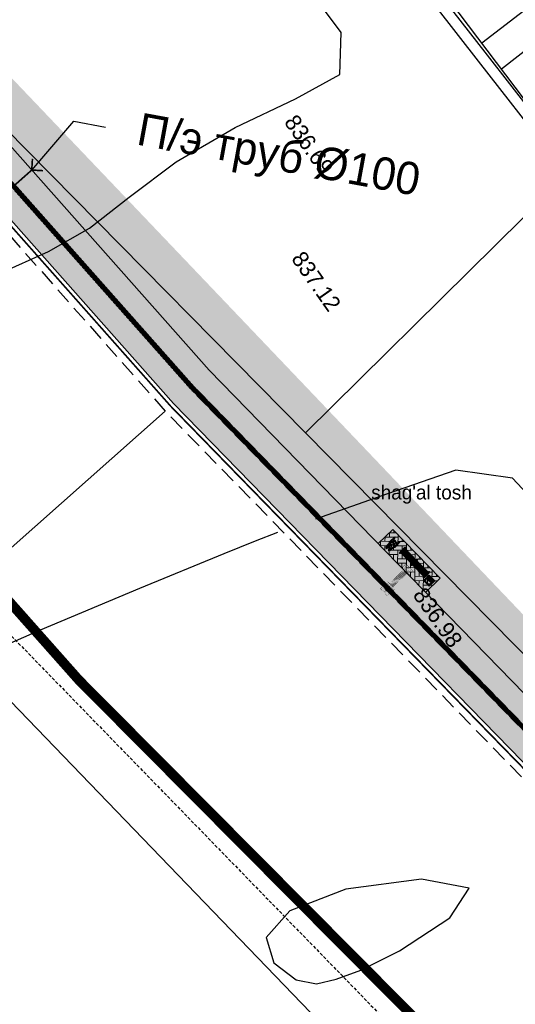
# Model space of a CAD drawing. Header units: millimetres. Extents: x 405709 to 406552, y 4254722 to 4255885.
# Tile 17 of 48: x 406237 to 406268, y 4255004 to 4255064. Entities that reach past the tile are written whole.
import ezdxf
from ezdxf import colors
from ezdxf.entities.mleader import LeaderData, LeaderLine
from ezdxf.enums import TextEntityAlignment as Align
from ezdxf.math import Vec2, Vec3

# ---------------------------------------------------------------- set-up
doc = ezdxf.new("R2010")
doc.units = ezdxf.units.MM
doc.header["$LTSCALE"] = 0.5
for name, pattern in [('ACAD_ISO09W100', [45, 24, -3, 6, -3, 6, -3]), ('CONTI', [0]), ('Штриховая 1 к 2', [3, 2, -1])]:
    doc.linetypes.add(name, pattern=pattern)
for name, color, linetype in [('(007) Здания', 7, 'Continuous'), ('(031) Горизонтали', 42, 'Continuous'), ('(037) Контуры', 7, 'Continuous'), ('PI_OTDEFAULT', 172, 'CONTI'), ('PLEPO', 8, 'Continuous'), ('Трассы.Дискретная модель', 7, 'Continuous'), ('Трассы.Разбивка', 7, 'Continuous'), ('ЦММ (0).Тексты', 7, 'Continuous')]:
    doc.layers.add(name, color=color, linetype=linetype)
for name, color, linetype, lineweight in [('(032) Горизонтали утолщенные', 32, 'Continuous', 30), ('.', 7, 'Continuous', 15), ('OBORUDOVANIE', 251, 'Continuous', 5)]:
    doc.layers.add(name, color=color, linetype=linetype, lineweight=lineweight)
doc.styles.add('BM-431', font='txt')
doc.styles.add('IndorSoft_Drafting_type_A_00CC', font='IndorSoftDraftingTypeA.ttf', dxfattribs={"height": 0.2})
doc.linetypes.add('ограждение2', pattern='A,6.35,-2.54,[132,ltypeshp.shx,S=2.54,R=0,X=-2.54,Y=0],-2.54,25.4', length=36.83)

# ---------------------------------------------------------------- blocks, each defined once
blk = doc.blocks.new('вааоолшаеолеашл')
at = {"color": 5, "const_width": 0.1}
for points in [[(405817.731, 4255730.33), (405817.24, 4255729.839), (405816.75, 4255730.33)], [(405817.24, 4255729.839), (405817.24, 4255726.839)], [(405817.731, 4255726.348), (405817.24, 4255726.839), (405816.75, 4255726.348)]]:
    blk.add_lwpolyline(points, dxfattribs=at)
blk = doc.blocks.new('парпорпо')
at = {"layer": 'PLEPO', "color": 0}
for p, q in [((13253, -118, -454), (13733, -118, -454)), ((13253, -144, -454), (13624, -144, -454)), ((13253, -690, -454), (13647, -690, -454)), ((13253, -715, -454), (13812, -715, -454)), ((13285, -99, -454), (13780, -99, -454)), ((13285, -734, -454), (13780, -734, -454)), ((13331, -161, -454), (13331, -192, -454)), ((13331, -161, -454), (13444, -161, -454)), ((13331, -192, -454), (13444, -192, -454)), ((13331, -673, -454), (13331, -641, -454)), ((13331, -641, -454), (13444, -641, -454)), ((13331, -673, -454), (13444, -673, -454)), ((13444, -161, -454), (13444, -192, -454)), ((13444, -164, -454), (13589, -164, -454)), ((13444, -189, -454), (13565, -189, -454)), ((13444, -673, -454), (13444, -641, -454)), ((13444, -645, -454), (13567, -645, -454)), ((13444, -670, -454), (13603, -670, -454)), ((13477, -189, -454), (13457, -420, -454)), ((13457, -420, -454), (13477, -645, -454)), ((13507, -144, -454), (13507, -164, -454)), ((13507, -670, -454), (13507, -690, -454)), ((13532, -144, -454), (13532, -164, -454)), ((13532, -670, -454), (13532, -690, -454)), ((13555, -189, -454), (13554, -202, -454)), ((13554, -636, -454), (13555, -645, -454)), ((13610, -676, -454), (13611, -676, -454)), ((13610, -676, -454), (13610, -676, -454)), ((13684, -202, -454), (13916, -202, -454)), ((13707, -632, -454), (13916, -632, -454)), ((13813, -157, -454), (13916, -157, -454)), ((13862, -676, -454), (13916, -676, -454)), ((13916, -157, -454), (13916, -202, -454)), ((13916, -164, -454), (14315, -164, -454)), ((13916, -189, -454), (14234, -189, -454)), ((13916, -676, -454), (13916, -632, -454)), ((13916, -645, -454), (14234, -645, -454)), ((13916, -670, -454), (14315, -670, -454)), ((13997, -362, -454), (13997, -362, -454)), ((13997, -362, -454), (13999, -472, -454)), ((14003, -189, -454), (14001, -250, -454)), ((14001, -561, -454), (14003, -645, -454)), ((14236, -189, -454), (14236, -255, -454)), ((14236, -334, -454), (14236, -352, -454)), ((14236, -352, -454), (14363, -352, -454)), ((14236, -496, -454), (14236, -482, -454)), ((14236, -482, -454), (14363, -482, -454)), ((14236, -645, -454), (14236, -567, -454)), ((14313, -189, -454), (14361, -189, -454)), ((14313, -645, -454), (14361, -645, -454)), ((14315, -164, -454), (14315, -189, -454)), ((14315, -670, -454), (14315, -645, -454)), ((14361, -189, -454), (14361, -259, -454)), ((14361, -328, -454), (14361, -352, -454)), ((14361, -501, -454), (14361, -482, -454)), ((14361, -645, -454), (14361, -573, -454))]:
    blk.add_line(p, q, dxfattribs=at)
at = {"layer": 'PLEPO', "color": 0, "elevation": -454}
blk.add_lwpolyline([(13477, -291), (13475, -541), (13500, -589), (13541, -627), (13595, -664), (13621, -684), (13669, -695), (13747, -701), (13795, -712), (13836, -724), (13873, -710), (13881, -695), (13853, -667), (13827, -658), (13778, -661), (13730, -647), (13689, -621), (13667, -598), (13724, -592), (13775, -584), (13859, -575), (13936, -569), (13956, -558), (14028, -564), (14096, -566), (14191, -569), (14262, -566), (14300, -555), (14328, -569), (14349, -575), (14395, -569), (14418, -538), (14420, -515), (14406, -501), (14349, -501), (14305, -503), (14274, -506), (14211, -489), (14131, -478), (14030, -480), (13979, -466), (13919, -449), (13804, -417), (13910, -397), (14002, -360), (14045, -352), (14139, -357), (14257, -329), (14305, -329), (14337, -334), (14372, -326), (14412, -309), (14412, -289), (14389, -260), (14303, -257), (14251, -263), (14245, -254), (14176, -257), (14099, -254), (14065, -248), (14019, -257), (13956, -231), (13876, -231), (13798, -234), (13735, -234), (13687, -237), (13672, -223), (13695, -183), (13750, -165), (13818, -157), (13876, -151), (13876, -128), (13853, -114), (13827, -97), (13787, -94), (13724, -122), (13652, -128), (13586, -165), (13515, -246), (13500, -263)], close=True, dxfattribs=at)
for points in [[(13563, -346), (13532, -354), (13500, -383), (13486, -426), (13515, -466), (13543, -483), (13569, -489), (13586, -503), (13621, -498), (13638, -492), (13661, -486), (13692, -480), (13707, -463), (13718, -435), (13724, -426), (13744, -415), (13721, -403), (13721, -380), (13707, -363), (13672, -352), (13644, -349), (13632, -349), (13621, -334), (13575, -331), (13572, -340)], [(13721, -460), (13712, -509), (13678, -564), (13632, -595)], [(13672, -263), (13692, -286), (13707, -317), (13724, -349), (13724, -380)]]:
    blk.add_lwpolyline(points, dxfattribs=at)
at = {"layer": 'PLEPO', "color": 0}
for centre in [(13253, -131, -454), (13253, -703, -454)]:
    blk.add_arc(centre, 12.7, 90, 270, dxfattribs=at)
blk = doc.blocks.new('апрапр')
at = {"layer": 'OBORUDOVANIE', "color": 168, "lineweight": 5}
for p, q in [((-342350, 27223), (-335150, 27223)), ((-342350, 26803), (-335150, 26803)), ((-342350, 26683), (-335150, 26683)), ((-327650, 27223), (-334850, 27223)), ((-327650, 26803), (-334850, 26803)), ((-327650, 26683), (-334850, 26683)), ((-342350, 26263), (-335150, 26263)), ((-342350, 26143), (-335150, 26143)), ((-342350, 25723), (-335150, 25723)), ((-342350, 25603), (-335150, 25603)), ((-342350, 25183), (-335150, 25183)), ((-342350, 25063), (-335150, 25063)), ((-342350, 24643), (-335150, 24643)), ((-327650, 26263), (-334850, 26263)), ((-327650, 26143), (-334850, 26143)), ((-327650, 25723), (-334850, 25723)), ((-327650, 25603), (-334850, 25603)), ((-327650, 25183), (-334850, 25183)), ((-327650, 25063), (-334850, 25063)), ((-327650, 24643), (-334850, 24643))]:
    blk.add_line(p, q, dxfattribs=at)
for points in [[(-342650, 27523), (-342680, 27523, 0.4142136), (-342800, 27403), (-342800, 24463, 0.4142136), (-342680, 24343), (-342650, 24343)], [(-342200, 27223), (-342200, 27403, 0.4142136), (-342320, 27523), (-342350, 27523)], [(-335150, 27523), (-335180, 27523, 0.4142136), (-335300, 27403), (-335300, 27223)], [(-334700, 27223), (-334700, 27403, 0.4142136), (-334820, 27523), (-334850, 27523)], [(-327650, 27523), (-327680, 27523, 0.4142136), (-327800, 27403), (-327800, 27223)], [(-327350, 24343), (-327320, 24343, 0.4142136), (-327200, 24463), (-327200, 27403, 0.4142136), (-327320, 27523), (-327350, 27523)], [(-342350, 24343), (-342320, 24343, 0.4142136), (-342200, 24463), (-342200, 24643)], [(-335300, 24643), (-335300, 24463, 0.4142136), (-335180, 24343), (-335150, 24343)], [(-334850, 24343), (-334820, 24343, 0.4142136), (-334700, 24463), (-334700, 24643)], [(-327800, 24643), (-327800, 24463, 0.4142136), (-327680, 24343), (-327650, 24343)]]:
    blk.add_lwpolyline(points, format="xyb", dxfattribs=at)
at = {"layer": 'OBORUDOVANIE', "color": 5, "lineweight": 15}
for points in [[(-342650, 27708), (-342650, 24158)], [(-342350, 24158), (-342350, 27708)], [(-335150, 27708), (-335150, 24158)], [(-334850, 24158), (-334850, 27708)], [(-327650, 27708), (-327650, 24158)], [(-327350, 24158), (-327350, 27708)]]:
    blk.add_lwpolyline(points, dxfattribs=at)
at = {"layer": 'OBORUDOVANIE', "color": 168, "lineweight": 5}
for points in [[(-342200, 26683), (-342200, 26803)], [(-335300, 26803), (-335300, 26683)], [(-334700, 26683), (-334700, 26803)], [(-327800, 26803), (-327800, 26683)], [(-342200, 26143), (-342200, 26263)], [(-342200, 25603), (-342200, 25723)], [(-342200, 25063), (-342200, 25183)], [(-335300, 26263), (-335300, 26143)], [(-335300, 25723), (-335300, 25603)], [(-335300, 25183), (-335300, 25063)], [(-334700, 26143), (-334700, 26263)], [(-334700, 25603), (-334700, 25723)], [(-334700, 25063), (-334700, 25183)], [(-327800, 26263), (-327800, 26143)], [(-327800, 25723), (-327800, 25603)], [(-327800, 25183), (-327800, 25063)]]:
    blk.add_lwpolyline(points, dxfattribs=at)
at = {"layer": 'OBORUDOVANIE', "color": 5, "lineweight": 15}
for centre, start, end in [((-342500, 27708), 0, 180), ((-335000, 27708), 0, 180), ((-327500, 27708), 0, 180), ((-342500, 24158), 180, 0), ((-335000, 24158), 180, 0), ((-327500, 24158), 180, 0)]:
    blk.add_arc(centre, 150, start, end, dxfattribs=at)
blk = doc.blocks.new('4')
at = {"color": 41, "true_color": 0xffd966, "const_width": 0.1}
blk.add_lwpolyline([(29483.69, 3308.67), (29483.69, 3311.67), (29480.69, 3311.67), (29480.69, 3308.67)], close=True, dxfattribs=at)
at = {"color": 41, "true_color": 0xffd966, "const_width": 0.05}
for points in [[(29481.04, 3311.42, 1), (29480.84, 3311.42, 1)], [(29480.94, 3310.7, 1), (29480.94, 3310.9, 1)], [(29480.94, 3310.07, 1), (29480.94, 3310.27, 1)], [(29481.67, 3311.42, 1), (29481.47, 3311.42, 1)], [(29481.57, 3310.7, 1), (29481.57, 3310.9, 1)], [(29481.57, 3310.07, 1), (29481.57, 3310.27, 1)], [(29482.29, 3311.42, 1), (29482.09, 3311.42, 1)], [(29482.19, 3310.7, 1), (29482.19, 3310.9, 1)], [(29482.19, 3310.07, 1), (29482.19, 3310.27, 1)], [(29482.92, 3311.42, 1), (29482.72, 3311.42, 1)], [(29482.82, 3310.7, 1), (29482.82, 3310.9, 1)], [(29482.82, 3310.07, 1), (29482.82, 3310.27, 1)], [(29483.54, 3311.42, 1), (29483.34, 3311.42, 1)], [(29483.44, 3310.7, 1), (29483.44, 3310.9, 1)], [(29483.44, 3310.07, 1), (29483.44, 3310.27, 1)], [(29480.94, 3309.45, 1), (29480.94, 3309.65, 1)], [(29480.94, 3308.82, 1), (29480.94, 3309.02, 1)], [(29481.57, 3309.45, 1), (29481.57, 3309.65, 1)], [(29481.57, 3308.82, 1), (29481.57, 3309.02, 1)], [(29482.19, 3309.45, 1), (29482.19, 3309.65, 1)], [(29482.19, 3308.82, 1), (29482.19, 3309.02, 1)], [(29482.82, 3309.45, 1), (29482.82, 3309.65, 1)], [(29482.82, 3308.82, 1), (29482.82, 3309.02, 1)], [(29483.44, 3309.45, 1), (29483.44, 3309.65, 1)], [(29483.44, 3308.82, 1), (29483.44, 3309.02, 1)]]:
    blk.add_lwpolyline(points, format="xyb", close=True, dxfattribs=at)
blk = doc.blocks.new('2')
at = {"color": 41, "true_color": 0xffd966, "const_width": 0.1}
blk.add_lwpolyline([(29473.69, 3307.14), (29473.69, 3310.14), (29470.69, 3310.14), (29470.69, 3307.14)], close=True, dxfattribs=at)
for points in [[(29473.42, 3309.84), (29470.97, 3309.84, 1), (29470.97, 3309.59), (29473.42, 3309.59, 1)], [(29473.42, 3309.3), (29470.97, 3309.3, 1), (29470.97, 3309.05), (29473.42, 3309.05, 1)], [(29473.42, 3308.76), (29470.97, 3308.76, 1), (29470.97, 3308.51), (29473.42, 3308.51, 1)], [(29473.42, 3308.22), (29470.97, 3308.22, 1), (29470.97, 3307.97), (29473.42, 3307.97, 1)], [(29473.42, 3307.68), (29470.97, 3307.68, 1), (29470.97, 3307.43), (29473.42, 3307.43, 1)]]:
    blk.add_lwpolyline(points, format="xyb", close=True, dxfattribs=at)
blk = doc.blocks.new('A$C7e9ce9f0')
at = {"layer": '.', "transparency": 33554687}
h = blk.add_hatch(dxfattribs=at)
h.set_pattern_fill('AR-HBONE', color=30, scale=0.05)
h.paths.add_polyline_path([(0, 24), (80, 24), (80, 0), (0, 0)])
at = {"layer": '.', "linetype": 'Continuous'}
h = blk.add_hatch(dxfattribs=at)
h.set_pattern_fill('ANSI31', color=256, scale=1.32)
h.set_pattern_definition([(45, (-15689.74616, 467.92073), (-0.1166726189, 0.1166726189), [])])
h.paths.add_polyline_path([(77.1, 12.6, 1), (69.1, 12.6)])
at = {"layer": '(007) Здания', "linetype": 'Continuous'}
for points in [[(68.5, 8), (77.7, 8), (77.7, 17.2), (68.5, 17.2)], [(69.1, 8.7), (77.1, 8.7), (77.1, 16.6), (69.1, 16.6)]]:
    blk.add_lwpolyline(points, close=True, dxfattribs=at)
for points in [[(69.1, 16.6), (70.3, 15.4)], [(69.9, 15), (69.1, 16.6)], [(69.6, 14.6), (69.1, 16.6)], [(69.4, 14.2), (69.1, 16.6)], [(69.3, 13.8), (69.1, 16.6)], [(70.7, 15.8), (69.1, 16.6)], [(71.2, 16.1), (69.1, 16.6)], [(71.6, 16.3), (69.1, 16.6)], [(71.9, 16.4), (69.1, 16.6)], [(69.1, 12.6), (77.1, 12.6)], [(74.3, 16.4), (77.1, 16.6)], [(74.6, 16.3), (77.1, 16.6)], [(75, 16.1), (77.1, 16.6)], [(75.5, 15.8), (77.1, 16.6)], [(77.1, 16.6), (75.9, 15.4)], [(76.3, 15), (77.1, 16.6)], [(76.5, 14.6), (77.1, 16.6)], [(76.7, 14.2), (77.1, 16.6)], [(76.9, 13.8), (77.1, 16.6)], [(69.3, 11.5), (69.1, 8.7)], [(69.4, 11.1), (69.1, 8.7)], [(69.6, 10.7), (69.1, 8.7)], [(69.9, 10.3), (69.1, 8.7)], [(69.1, 8.7), (70.3, 9.8)], [(70.7, 9.5), (69.1, 8.7)], [(71.2, 9.2), (69.1, 8.7)], [(71.6, 9), (69.1, 8.7)], [(71.9, 8.8), (69.1, 8.7)], [(74.3, 8.8), (77.1, 8.7)], [(74.6, 9), (77.1, 8.7)], [(75, 9.2), (77.1, 8.7)], [(75.5, 9.5), (77.1, 8.7)], [(77.1, 8.7), (75.9, 9.8)], [(76.3, 10.3), (77.1, 8.7)], [(76.5, 10.7), (77.1, 8.7)], [(76.7, 11.1), (77.1, 8.7)], [(76.9, 11.5), (77.1, 8.7)]]:
    blk.add_lwpolyline(points, dxfattribs=at)
blk.add_circle((73.1, 12.6), 3.96, dxfattribs=at)
at = {"color": 1, "linetype": 'Continuous'}
blk.add_lwpolyline([(0, 0), (0, 24), (80, 24), (80, 0)], dxfattribs=at)
at = {"layer": '(007) Здания', "linetype": 'Continuous', "xscale": 0.0140625, "yscale": 0.0140625, "zscale": 0.0140625, "rotation": 270}
blk.add_blockref('парпорпо', (18.2, 205.8, 6.4), dxfattribs=at)
at = {"xscale": 2, "yscale": 2, "zscale": 2, "rotation": 89.99999999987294}
for name, p in [('4', (6663.1, -58960.5)), ('2', (6663, -58946.5)), ('4', (6669.1, -58960.5)), ('2', (6663, -58952.5)), ('2', (6663, -58958.5)), ('4', (6663.1, -58990.5)), ('2', (6663, -58964.5)), ('4', (6669.1, -58990.5)), ('4', (6663.1, -58996.5)), ('4', (6669.1, -58996.5))]:
    blk.add_blockref(name, p, dxfattribs=at)
at = {"layer": 'OBORUDOVANIE', "color": 2, "lineweight": 9, "xscale": 0.00264, "yscale": 0.00264, "zscale": 0.00264}
blk.add_blockref('апрапр', (930.1, -53.3), dxfattribs=at)
blk = doc.blocks.new('*U154')
at = {"xscale": 0.1049999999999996, "yscale": 0.1049999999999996, "zscale": 0.1049999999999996, "rotation": 179.9999999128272}
blk.add_blockref('2', (3094.738, 347.407), dxfattribs=at)
blk = doc.blocks.new('*U155')
at = {"color": 0, "linetype": 'ByBlock', "lineweight": -2, "transparency": 16777216}
for p, rotation in [((406236.865, 4255054.106), 311.5471086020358), ((406237.078, 4255053.867), 311.5471086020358), ((406237.29, 4255053.627), 311.5471086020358), ((406237.502, 4255053.388), 311.5471086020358), ((406237.714, 4255053.148), 311.5471086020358), ((406237.927, 4255052.909), 311.5471086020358), ((406238.139, 4255052.669), 311.5471086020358), ((406238.351, 4255052.43), 311.5471086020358), ((406238.563, 4255052.19), 311.5471086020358), ((406238.775, 4255051.951), 311.5471086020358), ((406238.988, 4255051.711), 311.5471086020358), ((406239.2, 4255051.472), 311.5471086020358), ((406239.412, 4255051.232), 311.5471086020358), ((406239.624, 4255050.993), 311.5471086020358), ((406239.837, 4255050.753), 311.5471086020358), ((406240.049, 4255050.514), 311.5471086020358), ((406240.261, 4255050.274), 311.5471086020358), ((406240.473, 4255050.035), 311.5471086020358), ((406240.686, 4255049.795), 311.5471086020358), ((406240.898, 4255049.556), 311.5471086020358), ((406241.11, 4255049.316), 311.5471086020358), ((406241.322, 4255049.077), 311.5471086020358), ((406241.535, 4255048.837), 311.5471086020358), ((406241.747, 4255048.598), 311.5471086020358), ((406241.959, 4255048.358), 311.5471086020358), ((406242.171, 4255048.119), 311.5471086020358), ((406242.383, 4255047.879), 311.5471086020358), ((406242.596, 4255047.64), 311.5471086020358), ((406242.808, 4255047.4), 311.5471086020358), ((406243.02, 4255047.161), 311.5471086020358), ((406243.232, 4255046.921), 311.5471086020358), ((406243.445, 4255046.682), 311.5471086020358), ((406243.657, 4255046.442), 311.5471086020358), ((406243.869, 4255046.203), 311.5471086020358), ((406244.081, 4255045.963), 311.5471086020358), ((406244.294, 4255045.724), 311.5471086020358), ((406244.506, 4255045.485), 311.5471086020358), ((406244.718, 4255045.245), 311.5471086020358), ((406244.93, 4255045.006), 311.5471086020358), ((406245.143, 4255044.766), 311.5471086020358), ((406245.355, 4255044.527), 311.5471086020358), ((406245.567, 4255044.287), 311.5471086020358), ((406245.779, 4255044.048), 311.5471086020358), ((406245.991, 4255043.808), 311.5471086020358), ((406246.204, 4255043.569), 311.5471086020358), ((406246.416, 4255043.329), 311.5471086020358), ((406246.628, 4255043.09), 311.5471086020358), ((406246.84, 4255042.85), 311.5471086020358), ((406247.053, 4255042.611), 311.5471086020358), ((406247.265, 4255042.371), 311.5471086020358), ((406247.477, 4255042.132), 311.5471086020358), ((406247.689, 4255041.892), 311.5471086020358), ((406247.91, 4255041.661), 314.2436813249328), ((406248.133, 4255041.431), 314.2436813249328), ((406248.357, 4255041.202), 314.2436813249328), ((406248.58, 4255040.973), 314.2436813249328), ((406248.803, 4255040.744), 314.2436813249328), ((406249.026, 4255040.514), 314.2436813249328), ((406249.25, 4255040.285), 314.2436813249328), ((406249.473, 4255040.056), 314.2436813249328), ((406249.696, 4255039.827), 314.2436813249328), ((406249.92, 4255039.597), 314.2436813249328), ((406250.143, 4255039.368), 314.2436813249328), ((406250.366, 4255039.139), 314.2436813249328), ((406250.589, 4255038.91), 314.2436813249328), ((406250.813, 4255038.68), 314.2436813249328), ((406251.036, 4255038.451), 314.2436813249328), ((406251.259, 4255038.222), 314.2436813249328), ((406251.482, 4255037.993), 314.2436813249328), ((406251.706, 4255037.763), 314.2436813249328), ((406251.929, 4255037.534), 314.2436813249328), ((406252.152, 4255037.305), 314.2436813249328), ((406252.375, 4255037.076), 314.2436813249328), ((406252.599, 4255036.847), 314.2436813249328), ((406252.822, 4255036.617), 314.2436813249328), ((406253.045, 4255036.388), 314.2436813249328), ((406253.269, 4255036.159), 314.2436813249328), ((406253.492, 4255035.93), 314.2436813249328), ((406253.715, 4255035.7), 314.2436813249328), ((406253.938, 4255035.471), 314.2436813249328), ((406254.162, 4255035.242), 314.2436813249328), ((406254.385, 4255035.013), 314.2436813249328), ((406254.608, 4255034.783), 314.2436813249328), ((406254.831, 4255034.554), 314.2436813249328), ((406255.055, 4255034.325), 314.2436813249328), ((406255.278, 4255034.096), 314.2436813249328), ((406255.501, 4255033.866), 314.2436813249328), ((406255.724, 4255033.637), 314.2436813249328), ((406255.948, 4255033.408), 314.2436813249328), ((406256.171, 4255033.179), 314.2436813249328), ((406256.394, 4255032.949), 314.2436813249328), ((406256.618, 4255032.72), 314.2436813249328), ((406256.841, 4255032.491), 314.2436813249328), ((406257.064, 4255032.262), 314.2436813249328), ((406257.287, 4255032.032), 314.2436813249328), ((406257.511, 4255031.803), 314.2436813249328), ((406257.734, 4255031.574), 314.2436813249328), ((406257.957, 4255031.345), 314.2436813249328), ((406258.18, 4255031.115), 314.2436813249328), ((406258.404, 4255030.886), 314.2436813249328), ((406258.627, 4255030.657), 314.2436813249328), ((406258.85, 4255030.428), 314.2436813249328), ((406259.074, 4255030.199), 314.2436813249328), ((406259.297, 4255029.969), 314.2436813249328), ((406259.52, 4255029.74), 314.2436813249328), ((406259.743, 4255029.511), 314.2436813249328), ((406259.967, 4255029.282), 314.2436813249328), ((406260.19, 4255029.052), 314.2436813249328), ((406260.413, 4255028.823), 314.2436813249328), ((406260.636, 4255028.594), 314.2436813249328), ((406260.86, 4255028.365), 314.2436813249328), ((406261.083, 4255028.135), 314.2436813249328), ((406261.306, 4255027.906), 314.2436813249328), ((406261.529, 4255027.677), 314.2436813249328), ((406261.753, 4255027.448), 314.2436813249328), ((406261.976, 4255027.218), 314.2436813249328), ((406262.199, 4255026.989), 314.2436813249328), ((406262.423, 4255026.76), 314.2436813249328), ((406262.646, 4255026.531), 314.2436813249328), ((406262.869, 4255026.301), 314.2436813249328), ((406263.092, 4255026.072), 314.2436813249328), ((406263.316, 4255025.843), 314.2436813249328), ((406263.539, 4255025.614), 314.2436813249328), ((406263.762, 4255025.384), 314.2436813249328), ((406263.985, 4255025.155), 314.2436813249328), ((406264.209, 4255024.926), 314.2436813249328), ((406264.432, 4255024.697), 314.2436813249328), ((406264.655, 4255024.467), 314.2436813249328), ((406264.878, 4255024.238), 314.2436813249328), ((406265.102, 4255024.009), 314.2436813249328), ((406265.325, 4255023.78), 314.2436813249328), ((406265.548, 4255023.551), 314.2436813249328), ((406265.772, 4255023.321), 314.2436813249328), ((406265.995, 4255023.092), 314.2436813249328), ((406266.218, 4255022.863), 314.2436813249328), ((406266.441, 4255022.634), 314.2436813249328), ((406266.665, 4255022.404), 314.2436813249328), ((406266.888, 4255022.175), 314.2436813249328), ((406267.111, 4255021.946), 314.2436813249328), ((406267.334, 4255021.717), 314.2436813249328), ((406267.558, 4255021.487), 314.2436813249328), ((406267.781, 4255021.258), 314.2436813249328)]:
    blk.add_blockref('*U154', p, dxfattribs=dict(at, rotation=rotation))

msp = doc.modelspace()

# ---------------------------------------------------------------- hatches: boundary and pattern name
at = {"transparency": 33554687}
h = msp.add_hatch(dxfattribs=at)
h.set_pattern_fill('AR-HBONE', color=30, scale=0.005)
edge = h.paths.add_edge_path()
edge.add_line((406386.605, 4254899.202), (406388.733, 4254901.316))
edge.add_line((406182.571, 4255117.635), (406215.733, 4255080.214))
edge.add_line((406215.733, 4255080.214), (406248.837, 4255042.859))
edge.add_line((406248.837, 4255042.859), (406283.046, 4255007.734))
edge.add_line((406283.046, 4255007.734), (406318.267, 4254972.27))
edge.add_line((406318.267, 4254972.27), (406353.5, 4254936.793))
edge.add_line((406353.5, 4254936.793), (406388.733, 4254901.316))
edge.add_line((406388.733, 4254901.316), (406387.77, 4254900.359))
edge.add_line((406180.326, 4255115.645), (406213.488, 4255078.225))
edge.add_line((406213.488, 4255078.225), (406246.638, 4255040.816))
edge.add_line((406246.638, 4255040.816), (406280.907, 4255005.631))
edge.add_line((406280.907, 4255005.631), (406316.138, 4254970.156))
edge.add_line((406316.138, 4254970.156), (406351.372, 4254934.679))
edge.add_line((406351.372, 4254934.679), (406386.605, 4254899.202))
edge.add_line((406386.605, 4254899.202), (406386.921, 4254899.516))
edge.add_line((406182.571, 4255117.635), (406157.361, 4255152.307))
edge.add_line((406157.361, 4255152.307), (406147.036, 4255171.925))
edge.add_line((406147.036, 4255171.925), (406133.069, 4255198.46))
edge.add_line((406133.069, 4255198.46), (406131.101, 4255203.63))
edge.add_line((406131.101, 4255203.63), (406113.309, 4255250.394))
edge.add_line((406113.309, 4255250.394), (406102.625, 4255278.476))
edge.add_line((406102.625, 4255278.476), (406096.599, 4255297.625))
edge.add_line((406096.599, 4255297.625), (406081.876, 4255347.096))
edge.add_line((406081.876, 4255347.096), (406078.091, 4255359.836))
edge.add_line((406078.091, 4255359.836), (406072.139, 4255402.38))
edge.add_line((406072.139, 4255402.38), (406041.044, 4255445.313))
edge.add_line((406041.044, 4255445.313), (405903.099, 4255619.54))
edge.add_line((405903.099, 4255619.54), (405828.481, 4255714.884))
edge.add_line((405828.481, 4255714.884), (405791.314, 4255762.15))
edge.add_line((405788.956, 4255760.296), (405791.314, 4255762.15))
edge.add_line((405826.12, 4255713.033), (405788.956, 4255760.296))
edge.add_line((405900.742, 4255617.684), (405826.12, 4255713.033))
edge.add_line((406038.652, 4255443.501), (405900.742, 4255617.684))
edge.add_line((406069.271, 4255401.225), (406038.652, 4255443.501))
edge.add_line((406075.152, 4255359.198), (406069.271, 4255401.225))
edge.add_line((406079, 4255346.24), (406075.152, 4255359.198))
edge.add_line((406093.73, 4255296.746), (406079, 4255346.24))
edge.add_line((406099.789, 4255277.491), (406093.73, 4255296.746))
edge.add_line((406110.505, 4255249.327), (406099.789, 4255277.491))
edge.add_line((406128.297, 4255202.562), (406110.505, 4255249.327))
edge.add_line((406130.33, 4255197.223), (406128.297, 4255202.562))
edge.add_line((406144.381, 4255170.527), (406130.33, 4255197.223))
edge.add_line((406154.815, 4255150.702), (406144.381, 4255170.527))
edge.add_line((406180.326, 4255115.645), (406154.815, 4255150.702))

# ---------------------------------------------------------------- linework, layer by layer
at = {"layer": '(007) Здания', "color": 1, "linetype": 'Continuous', "elevation": 611.801}
for points in [[(406210.841, 4255138.304), (406184.768, 4255118.081), (406184.768, 4255118.073), (406197.371, 4255102.119), (406210.235, 4255086.373), (406223.377, 4255070.858), (406254.775, 4255039.01), (406278.254, 4255062.193), (406247.663, 4255093.235), (406235.14, 4255108.039), (406222.872, 4255123.059), (406210.856, 4255138.288)], [(406278.262, 4255062.193), (406278.277, 4255062.17), (406348.247, 4254991.187), (406324.938, 4254967.829), (406254.775, 4255039.002), (406254.775, 4255039.01)]]:
    msp.add_lwpolyline(points, close=True, dxfattribs=at)
at = {"layer": '(031) Горизонтали'}
for points in [[(406269.917, 4255056.219, 599.5), (406265.457, 4255061.939, 599.5), (406256.377, 4255073.589, 599.5), (406247.237, 4255085.319, 599.5), (406243.997, 4255089.479, 599.5), (406242.398, 4255093.472, 599.5)], [(406191.047, 4255029.229, 599.5), (406192.367, 4255029.829, 599.5), (406197.637, 4255032.179, 599.5), (406204.407, 4255035.189, 599.5), (406210.867, 4255038.059, 599.5), (406216.027, 4255040.339, 599.5), (406219.407, 4255041.839, 599.5), (406221.957, 4255042.949, 599.5), (406224.737, 4255044.129, 599.5), (406228.117, 4255045.539, 599.5), (406232.057, 4255047.209, 599.5), (406235.877, 4255048.839, 599.5), (406238.927, 4255050.189, 599.5), (406241.447, 4255051.629, 599.5), (406243.897, 4255053.539, 599.5), (406246.787, 4255055.719, 599.5), (406250.437, 4255057.839, 599.5), (406254.167, 4255059.619, 599.5), (406256.887, 4255061.119, 599.5), (406256.977, 4255063.699, 599.5), (406253.517, 4255068.359, 599.5), (406249.057, 4255073.189, 599.5), (406247.127, 4255075.199, 599.5), (406244.837, 4255077.609, 599.5)], [(406309.207, 4254995.309, 599), (406307.867, 4254996.709, 599), (406306.537, 4254997.839, 599), (406304.167, 4254999.539, 599), (406300.607, 4255001.489, 599), (406296.027, 4255003.379, 599), (406291.687, 4255005.689, 599), (406288.667, 4255008.949, 599), (406286.047, 4255013.129, 599), (406282.867, 4255017.809, 599), (406280.017, 4255021.669, 599), (406278.427, 4255023.689, 599), (406277.267, 4255025.099, 599), (406275.487, 4255027.279, 599), (406272.967, 4255030.269, 599), (406269.997, 4255033.589, 599), (406267.547, 4255036.209, 599), (406264.057, 4255036.689, 599), (406259.837, 4255035.229, 599), (406255.387, 4255033.679, 599)], [(406253.057, 4255032.849, 599), (406251.667, 4255032.309, 599), (406249.737, 4255031.529, 599), (406244.527, 4255029.389, 599), (406238.407, 4255026.829, 599), (406233.237, 4255024.569, 599)], [(406254.197, 4255005.239, 598.5), (406255.447, 4255004.999, 598.5), (406256.657, 4255005.279, 598.5), (406258.197, 4255005.839, 598.5), (406260.577, 4255007.029, 598.5), (406263.687, 4255009.069, 598.5), (406264.867, 4255010.899, 598.5), (406261.937, 4255011.449, 598.5), (406257.267, 4255010.849, 598.5), (406253.817, 4255009.509, 598.5), (406252.357, 4255007.849, 598.5), (406252.827, 4255006.289, 598.5), (406254.197, 4255005.239, 598.5)]]:
    msp.add_polyline3d(points, dxfattribs=at)
at = {"layer": '(032) Горизонтали утолщенные'}
msp.add_polyline3d([(406270.717, 4255056.269, 600), (406269.197, 4255058.219, 600), (406265.867, 4255062.499, 600), (406257.187, 4255073.629, 600), (406248.457, 4255084.839, 600), (406245.027, 4255089.249, 600), (406243.783, 4255091.838, 600)], dxfattribs=at)
at = {"linetype": 'Continuous'}
for p, q in [((406272.429, 4255068.302), (406265.655, 4255063.038)), ((406273.655, 4255066.725), (406266.86, 4255061.445))]:
    msp.add_line(p, q, dxfattribs=at)
at = {"color": 2, "const_width": 0.3}
msp.add_lwpolyline([(406387.669, 4254900.259), (406352.436, 4254935.736), (406317.203, 4254971.213), (406281.977, 4255006.682), (406247.738, 4255041.838), (406214.61, 4255079.22), (406181.496, 4255116.586), (406156.092, 4255151.497), (406145.708, 4255171.226), (406131.7, 4255197.842), (406129.699, 4255203.096), (406111.907, 4255249.86), (406101.207, 4255277.984), (406095.165, 4255297.185), (406080.438, 4255346.668), (406076.622, 4255359.517), (406070.705, 4255401.802), (406039.848, 4255444.407), (405901.921, 4255618.612), (405827.3, 4255713.959), (405790.135, 4255761.223)], dxfattribs=at)
at = {"color": 1, "linetype": 'ACAD_ISO09W100', "true_color": 0xff0000}
msp.add_lwpolyline([(406387.669, 4254900.259), (406352.436, 4254935.736), (406317.203, 4254971.213), (406281.977, 4255006.682), (406247.738, 4255041.838), (406214.61, 4255079.22), (406181.496, 4255116.586), (406156.092, 4255151.497), (406145.708, 4255171.226), (406131.7, 4255197.842), (406129.699, 4255203.096), (406111.907, 4255249.86), (406101.207, 4255277.984), (406095.165, 4255297.185), (406080.438, 4255346.668), (406076.622, 4255359.517), (406070.705, 4255401.802), (406039.848, 4255444.407), (405901.921, 4255618.612), (405827.3, 4255713.959), (405790.135, 4255761.223)], dxfattribs=at)
at = {"color": 0, "linetype": 'ограждение2', "ltscale": 0.025, "const_width": 0.1}
msp.add_lwpolyline([(406386.427, 4254899.026), (406351.194, 4254934.503), (406315.961, 4254969.98), (406280.729, 4255005.455), (406246.455, 4255040.646), (406213.3, 4255078.059), (406180.131, 4255115.488), (406154.603, 4255150.57), (406144.16, 4255170.411), (406130.102, 4255197.12), (406128.064, 4255202.473), (406110.272, 4255249.238), (406099.553, 4255277.409), (406093.491, 4255296.673), (406078.761, 4255346.169), (406074.907, 4255359.144), (406069.032, 4255401.128), (406038.452, 4255443.35), (405900.546, 4255617.529), (405825.924, 4255712.878), (405788.759, 4255760.141)], dxfattribs=at)
at = {"color": 1}
for points in [[(406072.139, 4255402.38), (406078.091, 4255359.836), (406081.876, 4255347.096), (406096.599, 4255297.625), (406102.625, 4255278.476), (406113.309, 4255250.394), (406131.101, 4255203.63), (406133.069, 4255198.46), (406147.036, 4255171.925), (406157.361, 4255152.307), (406182.571, 4255117.635), (406215.733, 4255080.214), (406248.837, 4255042.859), (406283.046, 4255007.734), (406318.267, 4254972.27), (406353.5, 4254936.793), (406388.733, 4254901.316)], [(406386.605, 4254899.202), (406351.372, 4254934.679), (406316.138, 4254970.156), (406280.907, 4255005.631), (406246.638, 4255040.816), (406213.488, 4255078.225), (406180.326, 4255115.645), (406154.815, 4255150.702), (406144.381, 4255170.527), (406130.33, 4255197.223), (406128.297, 4255202.562), (406110.505, 4255249.327), (406099.789, 4255277.491), (406093.73, 4255296.746), (406079, 4255346.24), (406075.152, 4255359.198), (406069.271, 4255401.225)]]:
    msp.add_lwpolyline(points, dxfattribs=at)
at = {"linetype": 'Continuous'}
msp.add_lwpolyline([(406244.602, 4255090.871), (406298.277, 4255019.909), (406319.347, 4255003.119), (406350.447, 4254959.319), (406379.577, 4254921.429), (406469.797, 4254826.359), (406527.837, 4254786.959), (406530.646, 4254784.126)], dxfattribs=at)
at = {"layer": 'Трассы.Дискретная модель', "color": 6, "linetype": 'Штриховая 1 к 2', "true_color": 0xff00ff, "flags": 128}
msp.add_lwpolyline([(406179.802, 4255115.181), (406212.964, 4255077.76), (406246.125, 4255040.34), (406280.408, 4255005.14), (406315.642, 4254969.663), (406350.875, 4254934.186), (406386.108, 4254898.709)], dxfattribs=at)
at = {"layer": 'Трассы.Дискретная модель', "color": 6, "linetype": 'Штриховая 1 к 2', "ltscale": 0.2, "true_color": 0xff00ff, "flags": 128}
msp.add_lwpolyline([(406167.453, 4255104.238), (406200.615, 4255066.817), (406233.777, 4255029.396), (406268.701, 4254993.513), (406303.934, 4254958.036), (406339.167, 4254922.559), (406374.401, 4254887.082)], dxfattribs=at)
at = {"layer": 'Трассы.Разбивка', "color": 1, "const_width": 0.6}
msp.add_lwpolyline([(406168.576, 4255105.232), (406240.779, 4255023.756), (406375.465, 4254888.139)], dxfattribs=at)
at = {"layer": 'Трассы.Разбивка', "color": 6, "true_color": 0xff00ff}
for points in [[(406164.989, 4255102.054), (406198.195, 4255064.673), (406231.664, 4255027.525), (406266.529, 4254991.356), (406301.435, 4254955.553), (406336.547, 4254919.957), (406371.951, 4254884.649)], [(406246.125, 4255040.34), (406231.664, 4255027.525)]]:
    msp.add_lwpolyline(points, dxfattribs=at)

# ---------------------------------------------------------------- block references
msp.add_blockref('*U155', (0, 0))
at = {"rotation": 131.5471086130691}
msp.add_blockref('вааоолшаеолеашл', (3860421.669, 6773886.879), dxfattribs=at)
at = {"xscale": 0.0524999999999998, "yscale": 0.0524999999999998, "zscale": 0.0524999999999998, "rotation": 314.2436813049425}
msp.add_blockref('A$C7e9ce9f0', (406259.255, 4255032.162), dxfattribs=at)

# ---------------------------------------------------------------- texts
at = {"layer": '(037) Контуры', "color": 0, "linetype": 'ByBlock', "style": 'BM-431'}
msp.add_text("shag'al tosh", height=0.875, dxfattribs=at).set_placement((406258.829, 4255034.889))
at = {"layer": 'PI_OTDEFAULT', "color": 250, "ltscale": 3, "style": 'BM-431'}
for s, p in [('836.69', (406253.418, 4255058.171)), ('837.12', (406253.858, 4255049.741)), ('836.98', (406261.358, 4255028.991))]:
    msp.add_text(s, height=1, rotation=305, dxfattribs=at).set_placement(p)
at = {"layer": 'ЦММ (0).Тексты', "style": 'IndorSoft_Drafting_type_A_00CC'}
msp.add_text("To'palang daryosi", height=2.5, rotation=305, dxfattribs=at).set_placement((406236.73, 4255001.438, 836.146), align=Align.MIDDLE)

# ---------------------------------------------------------------- leaders
at = {"color": 5}
ml = msp.add_multileader_mtext('Standard', dxfattribs=at)
ml.set_content('П/э труб %%C100', color=5, style='IndorSoft_Drafting_type_A_00CC')
ml.set_leader_properties()
ml.build(insert=Vec2(0, 0))
ml.multileader.update_dxf_attribs({"dogleg_length": 2, "arrow_head_size": 0})
ctx = ml.context
ctx.base_point, ctx.char_height, ctx.arrow_head_size, ctx.plane_origin, ctx.plane_x_axis, ctx.plane_y_axis = Vec3(406242.444, 4255057.867), 2, 0, Vec3(406237.885, 4255055.218), Vec3(0.983508, -0.180863), Vec3(0.180863, 0.983508)
notes = []
notes.append((ctx, [(0, (1, 1, 0), (406240.477, 4255058.228), (0.983508, -0.180863), 2, [(0, [(406237.885, 4255055.218)], 0, [])])]))
ctx.mtext.insert, ctx.mtext.text_direction, ctx.mtext.rotation, ctx.mtext.flow_direction = Vec3(406244.644, 4255058.77), Vec3(0.983508, -0.180863), 6.101321, 5
for ctx, leaders in notes:
    for number, flags, end, landing, length, lines in leaders:
        leader = LeaderData()
        leader.index, (leader.has_last_leader_line, leader.has_dogleg_vector, leader.attachment_direction) = number, flags
        leader.last_leader_point, leader.dogleg_vector, leader.dogleg_length = Vec3(end), Vec3(landing), length
        for number, points, colour, breaks in lines:
            line = LeaderLine()
            line.index, line.vertices, line.color, line.breaks = number, Vec3.list(points), colors.encode_raw_color(colour), breaks
            leader.lines.append(line)
        ctx.leaders.append(leader)

doc.saveas('drawing.dxf')
